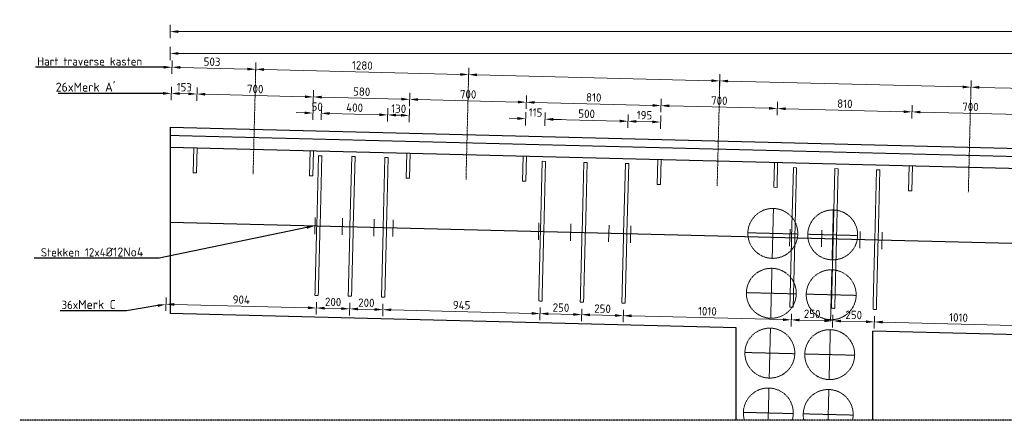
# Model space of a CAD drawing. Header units: millimetres. Extents: x -8028558 to 327273, y -63352 to 83293.
# Tile 180 of 195: x 285251 to 291168, y 13802 to 16211. Entities that reach past the tile are written whole.
import ezdxf
from ezdxf import colors
from ezdxf.entities.mleader import LeaderData, LeaderLine
from ezdxf.math import Vec2, Vec3

# ---------------------------------------------------------------- set-up
doc = ezdxf.new("R2010")
doc.units = ezdxf.units.MM
for name, pattern in [('NLCS-HIDDEN', [4, 2, -2]), ('XX-AFBREEK', [7, 4, -1, 1, -1]), ('XX-HART', [13, 4, -2, 1, -2, 4]), ('ZZ-HIDDEN-SO', [4, 2, -2])]:
    doc.linetypes.add(name, pattern=pattern)
for name, color, linetype, lineweight in [('B-CO-BC-AFBREEKLIJN-GD', 7, 'XX-AFBREEK', 25), ('B-CO-BC-BETONVORM-GD', 90, 'Continuous', 25), ('B-CO-BC-BETONVORM-GN', 10, 'ZZ-HIDDEN-SO', 13), ('B-CO-BC-BETONVORM-M', 7, 'Continuous', 18), ('B-CO-BC-STORTNAAD-GD', 10, 'BC-STORTNAAD', 25), ('B-CO-BC-VOORSPANNING-GN', 190, 'NLCS-HIDDEN', 13), ('B-CO-BC-WAPENING_HOOFDWAPENING-G', 170, 'Continuous', 18), ('B-CO-BC-WAPENING_HOOFDWAPENING-GN', 140, 'NLCS-HIDDEN', 13), ('X-XX-AL-HARTLIJN-G', 7, 'XX-HART', 18), ('X-XX-AL-M', 7, 'Continuous', 18), ('X-XX-AL-VERWIJZING-T25', 7, 'Continuous', 25)]:
    doc.layers.add(name, color=color, linetype=linetype, lineweight=lineweight)
doc.styles.add('NLCS-ISO-ANNOTATIEF-T25', font='NLCS-ISO.ttf', dxfattribs={"height": 2.5})
doc.styles.add('NLCS-ISO-MM20-T25', font='NLCS-ISO.ttf', dxfattribs={"height": 50})
doc.linetypes.add('BC-STORTNAAD', pattern='A,15,-1,[175,NLCS.SHX,S=1,R=0,X=0,Y=0],-1', length=17)
doc.dimstyles.new('NLCS-ANNOTATIEF-T25-PIJL_L0_H0', dxfattribs={"dimtxt": 2.5, "dimasz": 2.5, "dimexe": 2, "dimexo": 2, "dimgap": 0.7, "dimtad": 1, "dimdec": 0, "dimzin": 0, "dimdsep": 46, "dimtxsty": 'NLCS-ISO-ANNOTATIEF-T25', "dimcen": 0, "dimdle": 2, "dimclrd": 256, "dimclre": 256, "dimclrt": 256, "dimadec": 0, "dimazin": 0, "dimtfac": 1, "dimtdec": 3, "dimtofl": 0, "dimtmove": 0, "dimatfit": 3, "dimfxl": 2, "dimfxlon": 1, "dimtfillclr": 256, "dimtolj": 1, "dimtzin": 0, "dimlwd": -1, "dimlwe": -1, "dimarcsym": 0})
doc.dimstyles.new('NLCS-MM20-T25-PIJL_L0_H0', dxfattribs={"dimscale": 20, "dimtxt": 2.5, "dimasz": 2.5, "dimexe": 2, "dimexo": 2, "dimgap": 0.7, "dimtad": 1, "dimdec": 0, "dimzin": 0, "dimdsep": 46, "dimtxsty": 'NLCS-ISO-MM20-T25', "dimcen": 0, "dimdle": 2, "dimclrd": 256, "dimclre": 256, "dimclrt": 256, "dimadec": 0, "dimazin": 0, "dimtfac": 1, "dimtdec": 3, "dimtofl": 0, "dimtmove": 0, "dimatfit": 3, "dimfxl": 2, "dimfxlon": 1, "dimtfillclr": 256, "dimtolj": 1, "dimtzin": 0, "dimlwd": -1, "dimlwe": -1, "dimarcsym": 0})
doc.dimstyles.new('NLCS-MM20-T25-PIJL_L0_H4', dxfattribs={"dimscale": 20, "dimtxt": 2.5, "dimasz": 2.5, "dimexe": 2, "dimexo": 2, "dimgap": 0.7, "dimtad": 1, "dimdec": 0, "dimzin": 0, "dimdsep": 46, "dimtxsty": 'NLCS-ISO-MM20-T25', "dimcen": 0, "dimdle": 2, "dimclrd": 256, "dimclre": 256, "dimclrt": 256, "dimadec": 4, "dimazin": 0, "dimtfac": 1, "dimtdec": 3, "dimtofl": 0, "dimtmove": 0, "dimatfit": 3, "dimfxl": 2, "dimfxlon": 1, "dimtfillclr": 256, "dimtolj": 1, "dimtzin": 0, "dimlwd": -1, "dimlwe": -1, "dimarcsym": 0})

# ---------------------------------------------------------------- blocks, each defined once
blk = doc.blocks.new('*D7')
at = {"layer": 'B-CO-BC-BETONVORM-M', "transparency": 16777216}
for p, q in [((286154.1, 16099.3), (286154.1, 16179.3)), ((306149.1, 16099.3), (306149.1, 16179.3)), ((286204.1, 16139.3), (306099.1, 16139.3))]:
    blk.add_line(p, q, dxfattribs=at)
for points in [[(286204.1, 16147.6), (286204.1, 16130.9), (286154.1, 16139.3)], [(306099.1, 16147.6), (306099.1, 16130.9), (306149.1, 16139.3)]]:
    blk.add_solid(points, dxfattribs=at)
at = {"layer": 'B-CO-BC-BETONVORM-M', "transparency": 16777216, "insert": (296151.6, 16178.3), "char_height": 50, "attachment_point": 5, "style": 'NLCS-ISO-ANNOTATIEF-T25'}
blk.add_mtext('\\A1;19995', dxfattribs=at)
blk = doc.blocks.new('*D1002')
at = {"layer": 'B-CO-BC-BETONVORM-M', "transparency": 16777216}
for p, q in [((286161.2, 15728), (286163.2, 15807.9)), ((286314.2, 15724.1), (286316.2, 15804.1)), ((286212.2, 15766.7), (286265.2, 15765.4))]:
    blk.add_line(p, q, dxfattribs=at)
for points in [[(286212.4, 15775), (286212, 15758.4), (286162.2, 15768)], [(286265.4, 15773.7), (286265, 15757), (286315.2, 15764.1)]]:
    blk.add_solid(points, dxfattribs=at)
at = {"layer": 'B-CO-BC-BETONVORM-M', "transparency": 16777216, "insert": (286239.7, 15805), "char_height": 50, "attachment_point": 5, "rotation": 358.5679, "style": 'NLCS-ISO-MM20-T25'}
blk.add_mtext('\\A1;153', dxfattribs=at)
blk = doc.blocks.new('*D1003')
at = {"layer": 'B-CO-BC-BETONVORM-M', "transparency": 16777216}
for p, q in [((287061.5, 15608.4), (287063.5, 15688.4)), ((287112.5, 15647.1), (287412.4, 15639.6)), ((287461.4, 15598.4), (287463.4, 15678.4))]:
    blk.add_line(p, q, dxfattribs=at)
for points in [[(287112.7, 15655.5), (287112.3, 15638.8), (287062.5, 15648.4)], [(287412.6, 15648), (287412.2, 15631.3), (287462.4, 15638.4)]]:
    blk.add_solid(points, dxfattribs=at)
at = {"layer": 'B-CO-BC-BETONVORM-M', "transparency": 16777216, "insert": (287263.4, 15682.4), "char_height": 50, "attachment_point": 5, "rotation": 358.5679, "style": 'NLCS-ISO-MM20-T25'}
blk.add_mtext('\\A1;400', dxfattribs=at)
blk = doc.blocks.new('*D1004')
at = {"layer": 'B-CO-BC-BETONVORM-M', "transparency": 16777216}
for p, q in [((288406.1, 15572.9), (288408.1, 15652.9)), ((288905.9, 15560.4), (288907.9, 15640.4)), ((288457, 15611.6), (288856.9, 15601.7))]:
    blk.add_line(p, q, dxfattribs=at)
for points in [[(288457.3, 15620), (288456.8, 15603.3), (288407.1, 15612.9)], [(288857.1, 15610), (288856.7, 15593.3), (288906.9, 15600.4)]]:
    blk.add_solid(points, dxfattribs=at)
at = {"layer": 'B-CO-BC-BETONVORM-M', "transparency": 16777216, "insert": (288658, 15645.6), "char_height": 50, "attachment_point": 5, "rotation": 358.5679, "style": 'NLCS-ISO-MM20-T25'}
blk.add_mtext('\\A1;500', dxfattribs=at)
blk = doc.blocks.new('*D846')
at = {"layer": 'X-XX-AL-M', "transparency": 16777216}
for p, q in [((286154.1, 15967.9), (286154.1, 16047.9)), ((305074.1, 15967.9), (305074.1, 16047.9)), ((286204.1, 16007.9), (305024.1, 16007.9))]:
    blk.add_line(p, q, dxfattribs=at)
for points in [[(286204.1, 16016.2), (286204.1, 15999.6), (286154.1, 16007.9)], [(305024.1, 16016.2), (305024.1, 15999.6), (305074.1, 16007.9)]]:
    blk.add_solid(points, dxfattribs=at)
at = {"layer": 'X-XX-AL-M', "transparency": 16777216, "insert": (295614.1, 16046.9), "char_height": 50, "attachment_point": 5, "style": 'NLCS-ISO-MM20-T25'}
blk.add_mtext('\\A1;18920', dxfattribs=at)
blk = doc.blocks.new('*D850')
at = {"layer": 'X-XX-AL-M', "transparency": 16777216}
for p, q in [((286165.2, 15885.4), (286167.2, 15965.3)), ((286216.2, 15924.1), (286619.1, 15914)), ((286668.1, 15872.8), (286670.1, 15952.8))]:
    blk.add_line(p, q, dxfattribs=at)
for points in [[(286216.4, 15932.4), (286215.9, 15915.8), (286166.2, 15925.3)], [(286619.3, 15922.4), (286618.9, 15905.7), (286669.1, 15912.8)]]:
    blk.add_solid(points, dxfattribs=at)
at = {"layer": 'X-XX-AL-M', "transparency": 16777216, "insert": (286406.8, 15958.3), "char_height": 50, "attachment_point": 5, "rotation": 358.5679, "style": 'NLCS-ISO-MM20-T25'}
blk.add_mtext('\\A1;503', dxfattribs=at)
blk = doc.blocks.new('*D851')
at = {"layer": 'X-XX-AL-M', "transparency": 16777216}
for p, q in [((286668.1, 15872.8), (286670.1, 15952.8)), ((287947.7, 15840.8), (287949.7, 15920.8)), ((286719, 15911.5), (287898.7, 15882))]:
    blk.add_line(p, q, dxfattribs=at)
for points in [[(286719.3, 15919.9), (286718.8, 15903.2), (286669.1, 15912.8)], [(287898.9, 15890.4), (287898.5, 15873.7), (287948.7, 15880.8)]]:
    blk.add_solid(points, dxfattribs=at)
at = {"layer": 'X-XX-AL-M', "transparency": 16777216, "insert": (287309.8, 15935.8), "char_height": 50, "attachment_point": 5, "rotation": 358.5679, "style": 'NLCS-ISO-MM20-T25'}
blk.add_mtext('\\A1;1280', dxfattribs=at)
blk = doc.blocks.new('*D852')
at = {"layer": 'X-XX-AL-M', "transparency": 16777216}
for p, q in [((287947.7, 15840.8), (287949.7, 15920.8)), ((287998.6, 15879.5), (289408.2, 15844.3)), ((289457.2, 15803.1), (289459.2, 15883))]:
    blk.add_line(p, q, dxfattribs=at)
for points in [[(287998.9, 15887.9), (287998.4, 15871.2), (287948.7, 15880.8)], [(289408.4, 15852.6), (289408, 15836), (289458.2, 15843)]]:
    blk.add_solid(points, dxfattribs=at)
blk = doc.blocks.new('*D853')
at = {"layer": 'X-XX-AL-M', "transparency": 16777216}
for p, q in [((289457.2, 15803.1), (289459.2, 15883)), ((289508.2, 15841.8), (290917.7, 15806.6)), ((290966.7, 15765.3), (290968.7, 15845.3))]:
    blk.add_line(p, q, dxfattribs=at)
for points in [[(289508.4, 15850.1), (289508, 15833.5), (289458.2, 15843)], [(290917.9, 15814.9), (290917.5, 15798.2), (290967.7, 15805.3)]]:
    blk.add_solid(points, dxfattribs=at)
blk = doc.blocks.new('*D854')
at = {"layer": 'X-XX-AL-M', "transparency": 16777216}
for p, q in [((290966.7, 15765.3), (290968.7, 15845.3)), ((291017.7, 15804.1), (292427.3, 15768.8)), ((292476.2, 15727.6), (292478.2, 15807.6))]:
    blk.add_line(p, q, dxfattribs=at)
for points in [[(291017.9, 15812.4), (291017.5, 15795.7), (290967.7, 15805.3)], [(292427.5, 15777.1), (292427.1, 15760.5), (292477.2, 15767.6)]]:
    blk.add_solid(points, dxfattribs=at)
blk = doc.blocks.new('*D864')
at = {"layer": 'B-CO-BC-BETONVORM-M', "transparency": 16777216}
for p, q in [((286314.2, 15724.1), (286316.2, 15804.1)), ((286365.2, 15762.9), (286965, 15747.9)), ((287014, 15706.6), (287016, 15786.6))]:
    blk.add_line(p, q, dxfattribs=at)
for points in [[(286365.4, 15771.2), (286365, 15754.5), (286315.2, 15764.1)], [(286965.2, 15756.2), (286964.8, 15739.5), (287015, 15746.6)]]:
    blk.add_solid(points, dxfattribs=at)
at = {"layer": 'B-CO-BC-BETONVORM-M', "transparency": 16777216, "insert": (286666.1, 15794.4), "char_height": 50, "attachment_point": 5, "rotation": 358.5679, "style": 'NLCS-ISO-MM20-T25'}
blk.add_mtext('\\A1;700', dxfattribs=at)
blk = doc.blocks.new('*D865')
at = {"layer": 'B-CO-BC-BETONVORM-M', "transparency": 16777216}
for p, q in [((287014, 15706.6), (287016, 15786.6)), ((287065, 15745.4), (287544.8, 15733.4)), ((287593.8, 15692.1), (287595.8, 15772.1))]:
    blk.add_line(p, q, dxfattribs=at)
for points in [[(287065.2, 15753.7), (287064.8, 15737.1), (287015, 15746.6)], [(287545.1, 15741.7), (287544.6, 15725.1), (287594.8, 15732.1)]]:
    blk.add_solid(points, dxfattribs=at)
at = {"layer": 'B-CO-BC-BETONVORM-M', "transparency": 16777216, "insert": (287305.9, 15778.4), "char_height": 50, "attachment_point": 5, "rotation": 358.5679, "style": 'NLCS-ISO-MM20-T25'}
blk.add_mtext('\\A1;580', dxfattribs=at)
blk = doc.blocks.new('*D866')
at = {"layer": 'B-CO-BC-BETONVORM-M', "transparency": 16777216}
for p, q in [((287593.8, 15692.1), (287595.8, 15772.1)), ((288293.6, 15674.7), (288295.6, 15754.6)), ((287644.8, 15730.9), (288244.6, 15715.9))]:
    blk.add_line(p, q, dxfattribs=at)
for points in [[(287645, 15739.2), (287644.6, 15722.6), (287594.8, 15732.1)], [(288244.8, 15724.2), (288244.4, 15707.6), (288294.6, 15714.6)]]:
    blk.add_solid(points, dxfattribs=at)
at = {"layer": 'B-CO-BC-BETONVORM-M', "transparency": 16777216, "insert": (287945.7, 15762.4), "char_height": 50, "attachment_point": 5, "rotation": 358.5679, "style": 'NLCS-ISO-MM20-T25'}
blk.add_mtext('\\A1;700', dxfattribs=at)
blk = doc.blocks.new('*D867')
at = {"layer": 'B-CO-BC-BETONVORM-M', "transparency": 16777216}
for p, q in [((288293.6, 15674.7), (288295.6, 15754.6)), ((288344.6, 15713.4), (289054.4, 15695.6)), ((289103.4, 15654.4), (289105.4, 15734.4))]:
    blk.add_line(p, q, dxfattribs=at)
for points in [[(288344.8, 15721.7), (288344.4, 15705.1), (288294.6, 15714.6)], [(289054.6, 15704), (289054.2, 15687.3), (289104.4, 15694.4)]]:
    blk.add_solid(points, dxfattribs=at)
at = {"layer": 'B-CO-BC-BETONVORM-M', "transparency": 16777216, "insert": (288700.5, 15743.5), "char_height": 50, "attachment_point": 5, "rotation": 358.5679, "style": 'NLCS-ISO-MM20-T25'}
blk.add_mtext('\\A1;810', dxfattribs=at)
blk = doc.blocks.new('*D868')
at = {"layer": 'B-CO-BC-BETONVORM-M', "transparency": 16777216}
for p, q in [((289103.4, 15654.4), (289105.4, 15734.4)), ((289154.3, 15693.1), (289754.2, 15678.2)), ((289803.1, 15636.9), (289805.1, 15716.9))]:
    blk.add_line(p, q, dxfattribs=at)
for points in [[(289154.6, 15701.5), (289154.1, 15684.8), (289104.4, 15694.4)], [(289754.4, 15686.5), (289753.9, 15669.8), (289804.1, 15676.9)]]:
    blk.add_solid(points, dxfattribs=at)
at = {"layer": 'B-CO-BC-BETONVORM-M', "transparency": 16777216, "insert": (289455.2, 15724.6), "char_height": 50, "attachment_point": 5, "rotation": 358.5679, "style": 'NLCS-ISO-MM20-T25'}
blk.add_mtext('\\A1;700', dxfattribs=at)
blk = doc.blocks.new('*D869')
at = {"layer": 'B-CO-BC-BETONVORM-M', "transparency": 16777216}
for p, q in [((289803.1, 15636.9), (289805.1, 15716.9)), ((290612.9, 15616.7), (290614.9, 15696.6)), ((289854.1, 15675.7), (290563.9, 15657.9))]:
    blk.add_line(p, q, dxfattribs=at)
for points in [[(289854.3, 15684), (289853.9, 15667.3), (289804.1, 15676.9)], [(290564.1, 15666.2), (290563.7, 15649.6), (290613.9, 15656.7)]]:
    blk.add_solid(points, dxfattribs=at)
at = {"layer": 'B-CO-BC-BETONVORM-M', "transparency": 16777216, "insert": (290210, 15705.8), "char_height": 50, "attachment_point": 5, "rotation": 358.5679, "style": 'NLCS-ISO-MM20-T25'}
blk.add_mtext('\\A1;810', dxfattribs=at)
blk = doc.blocks.new('*D870')
at = {"layer": 'B-CO-BC-BETONVORM-M', "transparency": 16777216}
for p, q in [((290612.9, 15616.7), (290614.9, 15696.6)), ((290663.9, 15655.4), (291263.7, 15640.4)), ((291312.7, 15599.2), (291314.7, 15679.2))]:
    blk.add_line(p, q, dxfattribs=at)
for points in [[(290664.1, 15663.7), (290663.7, 15647.1), (290613.9, 15656.7)], [(291263.9, 15648.7), (291263.5, 15632.1), (291313.7, 15639.2)]]:
    blk.add_solid(points, dxfattribs=at)
at = {"layer": 'B-CO-BC-BETONVORM-M', "transparency": 16777216, "insert": (290964.8, 15686.9), "char_height": 50, "attachment_point": 5, "rotation": 358.5679, "style": 'NLCS-ISO-MM20-T25'}
blk.add_mtext('\\A1;700', dxfattribs=at)
blk = doc.blocks.new('*D889')
at = {"layer": 'B-CO-BC-BETONVORM-M', "transparency": 16777216}
for p, q in [((287011.6, 15609.6), (287013.6, 15689.6)), ((287061.5, 15608.4), (287063.5, 15688.4)), ((286962.6, 15650.9), (286912.6, 15652.1)), ((287112.5, 15647.1), (287162.5, 15645.9))]:
    blk.add_line(p, q, dxfattribs=at)
for points in [[(286962.8, 15659.2), (286962.4, 15642.5), (287012.6, 15649.6)], [(287112.7, 15655.5), (287112.3, 15638.8), (287062.5, 15648.4)]]:
    blk.add_solid(points, dxfattribs=at)
at = {"layer": 'B-CO-BC-BETONVORM-M', "transparency": 16777216, "insert": (287038.5, 15688), "char_height": 50, "attachment_point": 5, "rotation": 358.5679, "style": 'NLCS-ISO-MM20-T25'}
blk.add_mtext('\\A1;50', dxfattribs=at)
blk = doc.blocks.new('*D890')
at = {"layer": 'B-CO-BC-BETONVORM-M', "transparency": 16777216}
for p, q in [((287461.4, 15598.4), (287463.4, 15678.4)), ((287512.4, 15637.1), (287542.4, 15636.4)), ((287591.4, 15595.1), (287593.4, 15675.1))]:
    blk.add_line(p, q, dxfattribs=at)
for points in [[(287512.6, 15645.5), (287512.2, 15628.8), (287462.4, 15638.4)], [(287542.6, 15644.7), (287542.2, 15628), (287592.4, 15635.1)]]:
    blk.add_solid(points, dxfattribs=at)
at = {"layer": 'B-CO-BC-BETONVORM-M', "transparency": 16777216, "insert": (287528.4, 15675.7), "char_height": 50, "attachment_point": 5, "rotation": 358.5679, "style": 'NLCS-ISO-MM20-T25'}
blk.add_mtext('\\A1;130', dxfattribs=at)
blk = doc.blocks.new('*D891')
at = {"layer": 'B-CO-BC-BETONVORM-M', "transparency": 16777216}
for p, q in [((288291.1, 15575.8), (288293.1, 15655.8)), ((288406.1, 15572.9), (288408.1, 15652.9)), ((288242.2, 15617), (288192.2, 15618.3)), ((288457, 15611.6), (288507, 15610.4))]:
    blk.add_line(p, q, dxfattribs=at)
for points in [[(288242.4, 15625.4), (288241.9, 15608.7), (288292.1, 15615.8)], [(288457.3, 15620), (288456.8, 15603.3), (288407.1, 15612.9)]]:
    blk.add_solid(points, dxfattribs=at)
at = {"layer": 'B-CO-BC-BETONVORM-M', "transparency": 16777216, "insert": (288350.6, 15653.3), "char_height": 50, "attachment_point": 5, "rotation": 358.5679, "style": 'NLCS-ISO-MM20-T25'}
blk.add_mtext('\\A1;115', dxfattribs=at)
blk = doc.blocks.new('*D892')
at = {"layer": 'B-CO-BC-BETONVORM-M', "transparency": 16777216}
for p, q in [((288905.9, 15560.4), (288907.9, 15640.4)), ((289100.9, 15555.5), (289102.9, 15635.5)), ((288956.9, 15599.2), (289051.9, 15596.8))]:
    blk.add_line(p, q, dxfattribs=at)
for points in [[(288957.1, 15607.5), (288956.7, 15590.8), (288906.9, 15600.4)], [(289052.1, 15605.1), (289051.7, 15588.4), (289101.9, 15595.5)]]:
    blk.add_solid(points, dxfattribs=at)
at = {"layer": 'B-CO-BC-BETONVORM-M', "transparency": 16777216, "insert": (289005.4, 15637), "char_height": 50, "attachment_point": 5, "rotation": 358.5679, "style": 'NLCS-ISO-MM20-T25'}
blk.add_mtext('\\A1;195', dxfattribs=at)
blk = doc.blocks.new('*D897')
at = {"layer": 'X-XX-AL-M', "transparency": 16777216}
for p, q in [((287034.1, 14513.2), (287032.3, 14437.6)), ((287234.1, 14508.2), (287232.2, 14432.6)), ((287083.2, 14476.4), (287183.2, 14473.9))]:
    blk.add_line(p, q, dxfattribs=at)
for points in [[(287083.4, 14484.7), (287083, 14468), (287033.3, 14477.6)], [(287183.4, 14482.2), (287183, 14465.5), (287233.2, 14472.6)]]:
    blk.add_solid(points, dxfattribs=at)
at = {"layer": 'X-XX-AL-M', "transparency": 16777216, "insert": (287134.2, 14514.1), "char_height": 50, "attachment_point": 5, "rotation": 358.5679, "style": 'NLCS-ISO-MM20-T25'}
blk.add_mtext('\\A1;200', dxfattribs=at)
blk = doc.blocks.new('*D898')
at = {"layer": 'X-XX-AL-M', "transparency": 16777216}
for p, q in [((286130.6, 14540.2), (286128.6, 14460.2)), ((286983.3, 14478.9), (286179.6, 14499)), ((287034.1, 14513.2), (287032.3, 14437.6))]:
    blk.add_line(p, q, dxfattribs=at)
for points in [[(286179.8, 14507.3), (286179.4, 14490.6), (286129.6, 14500.2)], [(286983.5, 14487.2), (286983.1, 14470.5), (287033.3, 14477.6)]]:
    blk.add_solid(points, dxfattribs=at)
at = {"layer": 'X-XX-AL-M', "transparency": 16777216, "insert": (286582.4, 14527.9), "char_height": 50, "attachment_point": 5, "rotation": 358.5679, "style": 'NLCS-ISO-MM20-T25'}
blk.add_mtext('\\A1;904', dxfattribs=at)
blk = doc.blocks.new('*D899')
at = {"layer": 'X-XX-AL-M', "transparency": 16777216}
for p, q in [((287234.1, 14508.2), (287232.2, 14432.6)), ((287434, 14503.2), (287432.1, 14427.6)), ((287283.2, 14471.4), (287383.1, 14468.9))]:
    blk.add_line(p, q, dxfattribs=at)
for points in [[(287283.4, 14479.7), (287283, 14463), (287233.2, 14472.6)], [(287383.4, 14477.2), (287382.9, 14460.5), (287433.1, 14467.6)]]:
    blk.add_solid(points, dxfattribs=at)
at = {"layer": 'X-XX-AL-M', "transparency": 16777216, "insert": (287334.1, 14509.1), "char_height": 50, "attachment_point": 5, "rotation": 358.5679, "style": 'NLCS-ISO-MM20-T25'}
blk.add_mtext('\\A1;200', dxfattribs=at)
blk = doc.blocks.new('*D900')
at = {"layer": 'X-XX-AL-M', "transparency": 16777216}
for p, q in [((287434, 14503.2), (287432.1, 14427.6)), ((287483.1, 14466.4), (288327.9, 14445.3)), ((288378.7, 14479.6), (288376.8, 14404))]:
    blk.add_line(p, q, dxfattribs=at)
for points in [[(287483.3, 14474.7), (287482.9, 14458), (287433.1, 14467.6)], [(288328.1, 14453.6), (288327.6, 14436.9), (288377.8, 14444)]]:
    blk.add_solid(points, dxfattribs=at)
at = {"layer": 'X-XX-AL-M', "transparency": 16777216, "insert": (287906.5, 14494.8), "char_height": 50, "attachment_point": 5, "rotation": 358.5679, "style": 'NLCS-ISO-MM20-T25'}
blk.add_mtext('\\A1;945', dxfattribs=at)
blk = doc.blocks.new('*D901')
at = {"layer": 'X-XX-AL-M', "transparency": 16777216}
for p, q in [((288378.7, 14479.6), (288376.8, 14404)), ((288427.8, 14442.8), (288577.8, 14439)), ((288628.6, 14473.4), (288626.8, 14397.8))]:
    blk.add_line(p, q, dxfattribs=at)
for points in [[(288428, 14451.1), (288427.6, 14434.4), (288377.8, 14444)], [(288578, 14447.3), (288577.6, 14430.7), (288627.8, 14437.8)]]:
    blk.add_solid(points, dxfattribs=at)
at = {"layer": 'X-XX-AL-M', "transparency": 16777216, "insert": (288503.8, 14479.9), "char_height": 50, "attachment_point": 5, "rotation": 358.5679, "style": 'NLCS-ISO-MM20-T25'}
blk.add_mtext('\\A1;250', dxfattribs=at)
blk = doc.blocks.new('*D902')
at = {"layer": 'X-XX-AL-M', "transparency": 16777216}
for p, q in [((288628.6, 14473.4), (288626.8, 14397.8)), ((288878.6, 14467.1), (288876.7, 14391.5)), ((288677.7, 14436.5), (288827.7, 14432.8))]:
    blk.add_line(p, q, dxfattribs=at)
for points in [[(288678, 14444.8), (288677.5, 14428.2), (288627.8, 14437.8)], [(288827.9, 14441.1), (288827.5, 14424.4), (288877.7, 14431.5)]]:
    blk.add_solid(points, dxfattribs=at)
at = {"layer": 'X-XX-AL-M', "transparency": 16777216, "insert": (288753.7, 14473.6), "char_height": 50, "attachment_point": 5, "rotation": 358.5679, "style": 'NLCS-ISO-MM20-T25'}
blk.add_mtext('\\A1;250', dxfattribs=at)
blk = doc.blocks.new('*D903')
at = {"layer": 'X-XX-AL-M', "transparency": 16777216}
for p, q in [((288878.6, 14467.1), (288876.7, 14391.5)), ((289888.3, 14441.9), (289886.4, 14366.3)), ((288927.7, 14430.3), (289837.4, 14407.5))]:
    blk.add_line(p, q, dxfattribs=at)
for points in [[(288927.9, 14438.6), (288927.5, 14421.9), (288877.7, 14431.5)], [(289837.6, 14415.8), (289837.2, 14399.2), (289887.4, 14406.3)]]:
    blk.add_solid(points, dxfattribs=at)
at = {"layer": 'X-XX-AL-M', "transparency": 16777216, "insert": (289383.5, 14457.9), "char_height": 50, "attachment_point": 5, "rotation": 358.5679, "style": 'NLCS-ISO-MM20-T25'}
blk.add_mtext('\\A1;1010', dxfattribs=at)
blk = doc.blocks.new('*D904')
at = {"layer": 'X-XX-AL-M', "transparency": 16777216}
for p, q in [((289888.3, 14441.9), (289886.4, 14366.3)), ((289937.3, 14405), (290087.3, 14401.3)), ((290138.2, 14435.6), (290136.3, 14360))]:
    blk.add_line(p, q, dxfattribs=at)
for points in [[(289937.6, 14413.3), (289937.1, 14396.7), (289887.4, 14406.3)], [(290087.5, 14409.6), (290087.1, 14392.9), (290137.3, 14400)]]:
    blk.add_solid(points, dxfattribs=at)
at = {"layer": 'X-XX-AL-M', "transparency": 16777216, "insert": (290013.3, 14442.1), "char_height": 50, "attachment_point": 5, "rotation": 358.5679, "style": 'NLCS-ISO-MM20-T25'}
blk.add_mtext('\\A1;250', dxfattribs=at)
blk = doc.blocks.new('*D905')
at = {"layer": 'X-XX-AL-M', "transparency": 16777216}
for p, q in [((290138.2, 14435.6), (290136.3, 14360)), ((290187.3, 14398.8), (290337.2, 14395)), ((290388.1, 14429.4), (290386.2, 14353.8))]:
    blk.add_line(p, q, dxfattribs=at)
for points in [[(290187.5, 14407.1), (290187.1, 14390.4), (290137.3, 14400)], [(290337.4, 14403.3), (290337, 14386.7), (290387.2, 14393.8)]]:
    blk.add_solid(points, dxfattribs=at)
at = {"layer": 'X-XX-AL-M', "transparency": 16777216, "insert": (290263.2, 14435.9), "char_height": 50, "attachment_point": 5, "rotation": 358.5679, "style": 'NLCS-ISO-MM20-T25'}
blk.add_mtext('\\A1;250', dxfattribs=at)
blk = doc.blocks.new('*D906')
at = {"layer": 'X-XX-AL-M', "transparency": 16777216}
for p, q in [((290388.1, 14429.4), (290386.2, 14353.8)), ((290437.2, 14392.5), (291346.9, 14369.8)), ((291397.8, 14404.1), (291395.9, 14328.5))]:
    blk.add_line(p, q, dxfattribs=at)
for points in [[(290437.4, 14400.9), (290437, 14384.2), (290387.2, 14393.8)], [(291347.1, 14378.1), (291346.7, 14361.4), (291396.9, 14368.5)]]:
    blk.add_solid(points, dxfattribs=at)
at = {"layer": 'X-XX-AL-M', "transparency": 16777216, "insert": (290893, 14420.1), "char_height": 50, "attachment_point": 5, "rotation": 358.5679, "style": 'NLCS-ISO-MM20-T25'}
blk.add_mtext('\\A1;1010', dxfattribs=at)

msp = doc.modelspace()

# ---------------------------------------------------------------- linework, layer by layer
at = {"layer": 'B-CO-BC-AFBREEKLIJN-GD', "flags": 128}
msp.add_lwpolyline([(306999.4, 13802.3), (285250.6, 13802.3)], dxfattribs=at)
at = {"layer": 'B-CO-BC-BETONVORM-GD', "flags": 128}
for points in [[(286154.1, 15563.9), (304919.7, 15094.7)], [(286154.1, 15563.9), (286154.1, 14443.5)], [(286154.1, 15443.8), (305118.3, 14969.7)], [(289557.6, 14358.4), (286154.1, 14443.5)], [(289557.6, 13802.3), (289557.6, 14358.4)], [(290377.7, 13802.3), (290377.7, 14337.9)], [(295910.6, 14199.6), (290377.7, 14337.9)]]:
    msp.add_lwpolyline(points, dxfattribs=at)
at = {"layer": 'B-CO-BC-BETONVORM-GN', "flags": 128}
msp.add_lwpolyline([(286154.1, 15515.1), (305074.1, 15042.1)], dxfattribs=at)
at = {"layer": 'B-CO-BC-STORTNAAD-GD', "flags": 128}
msp.add_lwpolyline([(286154.1, 14993.7), (306149.1, 14493.8)], dxfattribs=at)
at = {"layer": 'B-CO-BC-VOORSPANNING-GN', "flags": 128}
for points in [[(289773.2, 14776.1), (289780.7, 15076)], [(290133.1, 14767.1), (290140.6, 15067)], [(289627, 14929.8), (289926.9, 14922.3)], [(289986.9, 14920.8), (290286.8, 14913.3)], [(289764.2, 14416.2), (289771.7, 14716.1)], [(290124.1, 14407.2), (290131.6, 14707.2)], [(289917.9, 14562.4), (289618, 14569.9)], [(290277.8, 14553.4), (289977.9, 14560.9)], [(289755.2, 14056.4), (289762.7, 14356.3)], [(290115.1, 14047.4), (290122.6, 14347.3)], [(289609, 14210.1), (289908.9, 14202.6)], [(289968.9, 14201.1), (290268.8, 14193.6)], [(289748.8, 13802.3), (289753.7, 13996.4)], [(290108.9, 13802.3), (290113.6, 13987.4)], [(289600, 13850.2), (289749.9, 13846.4)], [(289749.9, 13846.4), (289899.9, 13842.7)], [(289959.9, 13841.2), (290259.8, 13833.7)]]:
    msp.add_lwpolyline(points, dxfattribs=at)
for points in [[(289893.3, 13802.3, 1.354492), (289606.6, 13802.3)], [(290255.6, 13802.3, 1.269862), (289964, 13802.3)]]:
    msp.add_lwpolyline(points, format="xyb", dxfattribs=at)
at = {"layer": 'B-CO-BC-VOORSPANNING-GN'}
for centre in [(289776.9, 14926.1), (290136.8, 14917.1), (289767.9, 14566.2), (290127.8, 14557.2), (289758.9, 14206.3), (290118.8, 14197.3)]:
    msp.add_circle(centre, 150, dxfattribs=at)
at = {"layer": 'B-CO-BC-WAPENING_HOOFDWAPENING-G', "flags": 128}
for points in [[(286293.4, 15290.3), (286297.1, 15440.2)], [(286297.1, 15440.2), (286317.1, 15439.7)], [(286313.4, 15289.8), (286317.1, 15439.7)], [(286993.2, 15272.8), (286996.9, 15422.8)], [(286996.9, 15422.8), (287016.9, 15422.3)], [(287013.2, 15272.3), (287016.9, 15422.3)], [(287035.6, 14971.6), (287046.1, 15393.2)], [(287046.1, 15393.2), (287066.1, 15392.7)], [(287055.6, 14971.1), (287066.1, 15392.7)], [(287235.5, 14966.6), (287246.1, 15388.2)], [(287246.1, 15388.2), (287266.1, 15387.7)], [(287255.5, 14966.1), (287266.1, 15387.7)], [(287573, 15258.3), (287576.7, 15408.3)], [(287576.7, 15408.3), (287596.7, 15407.8)], [(287593, 15257.8), (287596.7, 15407.8)], [(288272.8, 15240.8), (288276.5, 15390.8)], [(288276.5, 15390.8), (288296.5, 15390.3)], [(288292.8, 15240.3), (288296.5, 15390.3)], [(287435.5, 14961.6), (287446, 15383.2)], [(287446, 15383.2), (287466, 15382.7)], [(287455.5, 14961.1), (287466, 15382.7)], [(288380.2, 14938), (288390.7, 15359.6)], [(288390.7, 15359.6), (288410.7, 15359.1)], [(288400.2, 14937.5), (288410.7, 15359.1)], [(288630.1, 14931.8), (288640.6, 15353.3)], [(288640.6, 15353.3), (288660.6, 15352.8)], [(288650.1, 14931.3), (288660.6, 15352.8)], [(288880, 14925.5), (288890.6, 15347.1)], [(288890.6, 15347.1), (288910.6, 15346.6)], [(288900, 14925), (288910.6, 15346.6)], [(289082.5, 15220.6), (289086.3, 15370.5)], [(289086.3, 15370.5), (289106.3, 15370)], [(289102.5, 15220.1), (289106.3, 15370)], [(289782.3, 15203.1), (289786, 15353)], [(289786, 15353), (289806, 15352.5)], [(289802.3, 15202.6), (289806, 15352.5)], [(290592, 15182.8), (290595.8, 15332.8)], [(290595.8, 15332.8), (290615.8, 15332.3)], [(290612, 15182.3), (290615.8, 15332.3)], [(286293.4, 15290.3), (286313.4, 15289.8)], [(286993.2, 15272.8), (287013.2, 15272.3)], [(289889.7, 14900.3), (289900.3, 15321.8)], [(289900.3, 15321.8), (289920.2, 15321.3)], [(289909.7, 14899.8), (289920.2, 15321.3)], [(290139.6, 14894), (290150.2, 15315.6)], [(290150.2, 15315.6), (290170.2, 15315.1)], [(290159.6, 14893.5), (290170.2, 15315.1)], [(290389.6, 14887.8), (290400.1, 15309.3)], [(290400.1, 15309.3), (290420.1, 15308.8)], [(290409.5, 14887.3), (290420.1, 15308.8)], [(287573, 15258.3), (287593, 15257.8)], [(288272.8, 15240.8), (288292.8, 15240.3)], [(289082.5, 15220.6), (289102.5, 15220.1)], [(289782.3, 15203.1), (289802.3, 15202.6)], [(290592, 15182.8), (290612, 15182.3)], [(287023.7, 14921.2), (287026.3, 15022.6)], [(287187.7, 14917.1), (287190.3, 15018.5)], [(287378.1, 14909.5), (287380.6, 15010.8)], [(287493.2, 14906.7), (287495.7, 15008.1)], [(288368.3, 14887.6), (288370.8, 14989)], [(288560, 14882.1), (288562.6, 14983.4)], [(288790.3, 14874.6), (288792.8, 14975.9)], [(288921.6, 14869.9), (288924.1, 14971.3)], [(289877.8, 14849.9), (289880.4, 14951.2)], [(290069.5, 14844.4), (290072.1, 14945.7)], [(290299.8, 14836.9), (290302.4, 14938.2)], [(290431.1, 14832.2), (290433.7, 14933.5)]]:
    msp.add_lwpolyline(points, dxfattribs=at)
at = {"layer": 'B-CO-BC-WAPENING_HOOFDWAPENING-GN', "flags": 128}
for points in [[(287035.6, 14971.6), (287025.1, 14553.5)], [(287055.6, 14971.1), (287045.1, 14553)], [(287235.5, 14966.6), (287225.1, 14548.5)], [(287255.5, 14966.1), (287245.1, 14548)], [(287435.5, 14961.6), (287425, 14543.5)], [(287455.5, 14961.1), (287445, 14543)], [(288380.2, 14938), (288369.7, 14519.8)], [(288400.2, 14937.5), (288389.7, 14519.3)], [(288630.1, 14931.8), (288619.7, 14513.6)], [(288650.1, 14931.3), (288639.6, 14513.1)], [(288880, 14925.5), (288869.6, 14507.3)], [(288900, 14925), (288889.6, 14506.8)], [(289889.7, 14900.3), (289879.3, 14482.1)], [(289909.7, 14899.8), (289899.3, 14481.6)], [(290139.6, 14894), (290129.2, 14475.9)], [(290159.6, 14893.5), (290149.2, 14475.4)], [(290389.6, 14887.8), (290379.1, 14469.6)], [(290409.5, 14887.3), (290399.1, 14469.1)], [(287025.1, 14553.5), (287045.1, 14553)], [(287225.1, 14548.5), (287245.1, 14548)], [(287425, 14543.5), (287445, 14543)], [(288369.7, 14519.8), (288389.7, 14519.3)], [(288619.7, 14513.6), (288639.6, 14513.1)], [(288869.6, 14507.3), (288889.6, 14506.8)], [(289879.3, 14482.1), (289899.3, 14481.6)], [(290129.2, 14475.9), (290149.2, 14475.4)], [(290379.1, 14469.6), (290399.1, 14469.1)]]:
    msp.add_lwpolyline(points, dxfattribs=at)
at = {"layer": 'X-XX-AL-HARTLIJN-G', "flags": 128}
for points in [[(286653.3, 15281.3), (286669.1, 15912.8)], [(287932.9, 15249.3), (287948.7, 15880.8)], [(289442.4, 15211.6), (289458.2, 15843)], [(290951.9, 15173.8), (290967.7, 15805.3)]]:
    msp.add_lwpolyline(points, dxfattribs=at)

# ---------------------------------------------------------------- dimensions: what is measured, and where the dimension line sits
at = {"layer": 'B-CO-BC-BETONVORM-M'}
dim = msp.add_linear_dim(base=(306149.1, 16139.3), p1=(286154.1, 15563.9), p2=(306149.1, 15014.5), dimstyle='NLCS-ANNOTATIEF-T25-PIJL_L0_H0', dxfattribs=at)
dim.commit()
dim.dimension.update_dxf_attribs({"geometry": '*D7', "text_midpoint": (296151.6, 16178.3)})
for p1, p2, distance, picture, middle in [((286154.1, 15443.8), (286307.1, 15440), 324.2, '*D1002', (286239.7, 15805)), ((287056.1, 15392.9), (287456, 15382.9), 255.5, '*D1003', (287263.4, 15682.4)), ((288400.7, 15359.3), (288900.6, 15346.8), 253.6, '*D1004', (288658, 15645.6))]:
    dim = msp.add_aligned_dim(p1=p1, p2=p2, distance=distance, dimstyle='NLCS-MM20-T25-PIJL_L0_H0', dxfattribs=at)
    dim.commit()
    dim.dimension.update_dxf_attribs({"geometry": picture, "text_midpoint": middle})
for base, p1, p2, picture, middle in [((287015, 15746.6), (286307.1, 15440), (287006.9, 15422.5), '*D864', (286666.1, 15794.4)), ((287594.8, 15732.1), (287006.9, 15422.5), (287586.7, 15408), '*D865', (287305.9, 15778.4)), ((288294.6, 15714.6), (287586.7, 15408), (288286.5, 15390.5), '*D866', (287945.7, 15762.4)), ((289104.4, 15694.4), (288286.5, 15390.5), (289096.3, 15370.3), '*D867', (288700.5, 15743.5)), ((289804.1, 15676.9), (289096.3, 15370.3), (289796, 15352.8), '*D868', (289455.2, 15724.6)), ((287592.4, 15635.1), (287456, 15382.9), (287586.7, 15408), '*D890', (287528.4, 15675.7)), ((288292.1, 15615.8), (288400.7, 15359.3), (288286.5, 15390.5), '*D891', (288350.6, 15653.3)), ((290613.9, 15656.7), (289796, 15352.8), (290605.8, 15332.5), '*D869', (290210, 15705.8)), ((291313.7, 15639.2), (290605.8, 15332.5), (291305.6, 15315), '*D870', (290964.8, 15686.9)), ((289101.9, 15595.5), (288900.6, 15346.8), (289096.3, 15370.3), '*D892', (289005.4, 15637))]:
    dim = msp.add_linear_dim(base=base, p1=p1, p2=p2, angle=178.5679, dimstyle='NLCS-MM20-T25-PIJL_L0_H0', dxfattribs=at)
    dim.commit()
    dim.dimension.update_dxf_attribs({"geometry": picture, "text_midpoint": middle})
dim = msp.add_linear_dim(base=(287012.6, 15649.6), p1=(287056.1, 15392.9), p2=(287006.9, 15422.5), angle=178.5679, dimstyle='NLCS-MM20-T25-PIJL_L0_H0', dxfattribs=at)
dim.commit()
dim.dimension.update_dxf_attribs({"geometry": '*D889', "text_midpoint": (287037.6, 15649), "dimtype": 160})
at = {"layer": 'X-XX-AL-M'}
dim = msp.add_linear_dim(base=(305074.1, 16007.9), p1=(286154.1, 15563.9), p2=(305074.1, 15122.4), dimstyle='NLCS-MM20-T25-PIJL_L0_H4', dxfattribs=at)
dim.commit()
dim.dimension.update_dxf_attribs({"geometry": '*D846', "text_midpoint": (295614.1, 16007.9), "dimtype": 160})
dim = msp.add_linear_dim(base=(286669.1, 15912.8), p1=(286154.1, 15443.8), p2=(286657, 15431.2), angle=358.5679, dimstyle='NLCS-MM20-T25-PIJL_L0_H4', dxfattribs=at)
dim.commit()
dim.dimension.update_dxf_attribs({"geometry": '*D850', "text_midpoint": (286405.9, 15919.4), "dimtype": 161})
for base, p1, p2, picture, middle in [((287948.7, 15880.8), (286657, 15431.2), (287936.6, 15399.3), '*D851', (287309.8, 15935.8)), ((286129.6, 14500.2), (287035.1, 14553.2), (286154.1, 15480.1), '*D898', (286582.4, 14527.9)), ((287433.1, 14467.6), (287235.1, 14548.2), (287435, 14543.2), '*D899', (287334.1, 14509.1)), ((288377.8, 14444), (287435, 14543.2), (288379.7, 14519.6), '*D900', (287906.5, 14494.8)), ((288627.8, 14437.8), (288379.7, 14519.6), (288629.6, 14513.3), '*D901', (288503.8, 14479.9)), ((288877.7, 14431.5), (288629.6, 14513.3), (288879.6, 14507.1), '*D902', (288753.7, 14473.6)), ((289887.4, 14406.3), (288879.6, 14507.1), (289889.3, 14481.9), '*D903', (289383.5, 14457.9)), ((290137.3, 14400), (289889.3, 14481.9), (290139.2, 14475.6), '*D904', (290013.3, 14442.1)), ((290387.2, 14393.8), (290139.2, 14475.6), (290389.1, 14469.4), '*D905', (290263.2, 14435.9)), ((291396.9, 14368.5), (290389.1, 14469.4), (291398.8, 14444.1), '*D906', (290893, 14420.1))]:
    dim = msp.add_linear_dim(base=base, p1=p1, p2=p2, angle=178.5679, dimstyle='NLCS-MM20-T25-PIJL_L0_H4', dxfattribs=at)
    dim.commit()
    dim.dimension.update_dxf_attribs({"geometry": picture, "text_midpoint": middle})
for base, p1, p2, picture, middle in [((289458.2, 15843), (287936.6, 15399.3), (289446.1, 15361.5), '*D852', (288703.4, 15861.9)), ((290967.7, 15805.3), (289446.1, 15361.5), (290955.7, 15323.8), '*D853', (290213, 15824.2)), ((292477.2, 15767.6), (290955.7, 15323.8), (292465.2, 15286), '*D854', (291722.5, 15786.4))]:
    dim = msp.add_linear_dim(base=base, p1=p1, p2=p2, angle=178.5679, text=' ', dimstyle='NLCS-MM20-T25-PIJL_L0_H4', dxfattribs=at)
    dim.commit()
    dim.dimension.update_dxf_attribs({"geometry": picture, "text_midpoint": middle})
dim = msp.add_aligned_dim(p1=(287035.1, 14553.2), p2=(287235.1, 14548.2), distance=-75.6, dimstyle='NLCS-MM20-T25-PIJL_L0_H4', dxfattribs=at)
dim.commit()
dim.dimension.update_dxf_attribs({"geometry": '*D897', "text_midpoint": (287134.2, 14514.1)})

# ---------------------------------------------------------------- leaders
at = {"layer": 'X-XX-AL-VERWIJZING-T25'}
ml = msp.add_multileader_mtext('Standard', dxfattribs=at)
ml.set_content('Hart traverse kasten ', color=256, style='NLCS-ISO-MM20-T25')
ml.set_leader_properties(color=256, linetype='ByLayer', lineweight=-1)
ml.build(insert=Vec2(0, 0))
ml.multileader.update_dxf_attribs({"text_left_attachment_type": 5, "text_right_attachment_type": 5, "dogleg_length": 50, "arrow_head_size": 50})
ctx = ml.context
ctx.base_point, ctx.char_height, ctx.arrow_head_size, ctx.landing_gap_size, ctx.plane_origin = Vec3(285337.7, 15925.3), 50, 50, 18, Vec3(286166.2, 15925.3)
ctx.left_attachment, ctx.right_attachment = 5, 5
notes = []
notes.append((ctx, [(0, (1, 1, 0), (286078.7, 15925.3), (-1, 0), 50, [(0, [(286166.2, 15925.3)], 0, [])])]))
ctx.mtext.insert, ctx.mtext.flow_direction = Vec3(285355.7, 15985.3), 5
ml = msp.add_multileader_mtext('Standard', dxfattribs=at)
ml.set_content("{\\H1.08333x;26xMerk A'}", color=256, style='NLCS-ISO-MM20-T25')
ml.set_leader_properties(color=256, linetype='ByLayer', lineweight=-1)
ml.build(insert=Vec2(0, 0))
ml.multileader.update_dxf_attribs({"text_left_attachment_type": 5, "text_right_attachment_type": 5, "dogleg_length": 50, "arrow_head_size": 50})
ctx = ml.context
ctx.base_point, ctx.char_height, ctx.arrow_head_size, ctx.landing_gap_size, ctx.plane_origin = Vec3(285449, 15767.8), 50, 50, 18, Vec3(286089.9, 15355.3)
ctx.left_attachment, ctx.right_attachment = 5, 5
notes.append((ctx, [(0, (1, 1, 0), (285895.2, 15767.8), (-1, 0), 50, [(0, [(286162.2, 15768)], 0, [])])]))
ctx.mtext.insert, ctx.mtext.flow_direction = Vec3(285467, 15832.8), 5
ml = msp.add_multileader_mtext('Standard', dxfattribs=at)
ml.set_content('Stekken 12x4{\\H1.08333x;Ø12No4}', color=256, style='NLCS-ISO-MM20-T25')
ml.set_leader_properties(color=256, linetype='ByLayer', lineweight=-1)
ml.build(insert=Vec2(0, 0))
ml.multileader.update_dxf_attribs({"text_left_attachment_type": 5, "text_right_attachment_type": 5, "dogleg_length": 50, "arrow_head_size": 50})
ctx = ml.context
ctx.base_point, ctx.char_height, ctx.arrow_head_size, ctx.landing_gap_size, ctx.plane_origin = Vec3(285359.7, 14776.3), 50, 50, 18, Vec3(287010.6, 14772.5)
ctx.left_attachment, ctx.right_attachment = 5, 5
notes.append((ctx, [(0, (1, 1, 0), (286089, 14776.3), (-1, 0), 50, [(0, [(287025, 14971.9)], 0, [])])]))
ctx.mtext.insert, ctx.mtext.flow_direction = Vec3(285377.7, 14841.3), 5
ml = msp.add_multileader_mtext('Standard', dxfattribs=at)
ml.set_content('36x{\\H1.08333x;Merk C}', color=256, style='NLCS-ISO-MM20-T25')
ml.set_leader_properties(color=256, linetype='ByLayer', lineweight=-1)
ml.build(insert=Vec2(0, 0))
ml.multileader.update_dxf_attribs({"text_left_attachment_type": 5, "text_right_attachment_type": 5, "dogleg_length": 50, "arrow_head_size": 50})
ctx = ml.context
ctx.base_point, ctx.char_height, ctx.arrow_head_size, ctx.landing_gap_size, ctx.plane_origin = Vec3(285483.7, 14460.5), 50, 50, 18, Vec3(287470.3, 14389.1)
ctx.left_attachment, ctx.right_attachment = 5, 5
notes.append((ctx, [(1, (1, 1, 0), (285891.8, 14460.5), (-1, 0), 50, [(0, [(286129.6, 14500.2)], 0, [])])]))
ctx.mtext.insert, ctx.mtext.flow_direction = Vec3(285501.7, 14525.5), 5
for ctx, leaders in notes:
    for number, flags, end, landing, length, lines in leaders:
        leader = LeaderData()
        leader.index, (leader.has_last_leader_line, leader.has_dogleg_vector, leader.attachment_direction) = number, flags
        leader.last_leader_point, leader.dogleg_vector, leader.dogleg_length = Vec3(end), Vec3(landing), length
        for number, points, colour, breaks in lines:
            line = LeaderLine()
            line.index, line.vertices, line.color, line.breaks = number, Vec3.list(points), colors.encode_raw_color(colour), breaks
            leader.lines.append(line)
        ctx.leaders.append(leader)

doc.saveas('drawing.dxf')
